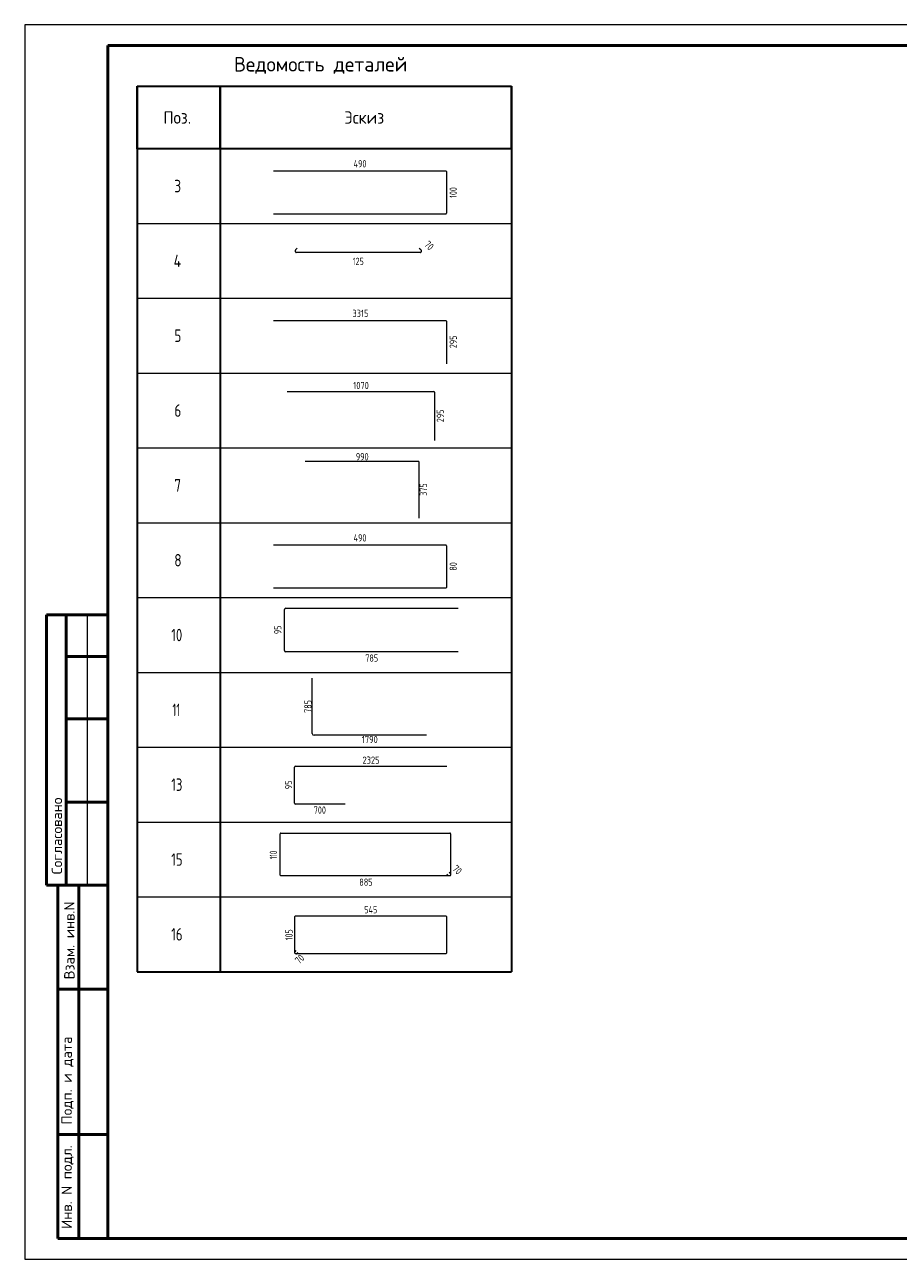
# Model space of a CAD drawing. Header units: millimetres. Extents: x -49773 to 2322955, y -3321 to 58485.
# Tile 53 of 256: x 217762 to 238762, y -997 to 28703. Entities that reach past the tile are written whole.
import ezdxf

# ---------------------------------------------------------------- set-up
doc = ezdxf.new("R2010")
doc.units = ezdxf.units.MM
doc.layers.add('Standard', color=7, linetype='Continuous', lineweight=25)
doc.styles.add('ISOCPEUR', font='txt')

msp = doc.modelspace()

# ---------------------------------------------------------------- linework, layer by layer
at = {"layer": 'Standard', "color": 7, "linetype": 'Continuous', "lineweight": 35, "transparency": 33554687}
for p, q in [((220462.6, 27220.4), (229462.6, 27220.4)), ((220462.6, 25720.4), (220462.6, 27220.4)), ((220462.6, 27220.4), (220462.6, 23920.4)), ((222462.6, 25720.4), (222462.6, 27220.4)), ((222462.6, 27220.4), (222462.6, 23920.4)), ((229462.6, 25720.4), (229462.6, 27220.4)), ((229462.6, 27220.4), (229462.6, 23920.4)), ((229462.6, 25720.4), (220462.6, 25720.4)), ((220462.6, 25420.4), (220462.6, 22120.4)), ((222462.6, 25420.4), (222462.6, 22120.4)), ((229462.6, 25420.4), (229462.6, 22120.4)), ((220462.6, 23620.4), (220462.6, 20320.4)), ((222462.6, 23620.4), (222462.6, 20320.4)), ((229462.6, 23620.4), (229462.6, 20320.4)), ((220462.6, 21820.4), (220462.6, 18520.4)), ((222462.6, 21820.4), (222462.6, 18520.4)), ((229462.6, 21820.4), (229462.6, 18520.4)), ((220462.6, 20020.4), (220462.6, 16720.4)), ((222462.6, 20020.4), (222462.6, 16720.4)), ((229462.6, 20020.4), (229462.6, 16720.4)), ((220462.6, 18220.4), (220462.6, 14920.4)), ((222462.6, 18220.4), (222462.6, 14920.4)), ((229462.6, 18220.4), (229462.6, 14920.4)), ((220462.6, 16420.4), (220462.6, 13120.4)), ((222462.6, 16420.4), (222462.6, 13120.4)), ((229462.6, 16420.4), (229462.6, 13120.4)), ((220462.6, 14620.4), (220462.6, 11320.4)), ((222462.6, 14620.4), (222462.6, 11320.4)), ((229462.6, 14620.4), (229462.6, 11320.4)), ((220462.6, 12820.4), (220462.6, 9520.4)), ((222462.6, 12820.4), (222462.6, 9520.4)), ((229462.6, 12820.4), (229462.6, 9520.4)), ((220462.6, 11020.4), (220462.6, 7720.4)), ((222462.6, 11020.4), (222462.6, 7720.4)), ((229462.6, 11020.4), (229462.6, 7720.4)), ((220462.6, 9220.4), (220462.6, 5920.4)), ((222462.6, 9220.4), (222462.6, 5920.4)), ((229462.6, 9220.4), (229462.6, 5920.4)), ((220462.6, 5920.4), (229462.6, 5920.4))]:
    msp.add_line(p, q, dxfattribs=at)
at = {"layer": 'Standard', "color": 4, "linetype": 'Continuous', "lineweight": 18, "transparency": 33554687}
for p, q in [((223743.2, 25187.4), (227882.5, 25187.4)), ((227901.7, 25168.3), (227901.7, 24166.9)), ((227882.5, 24147.8), (223743.2, 24147.8)), ((223743.2, 21587.4), (227882.5, 21587.4)), ((227901.7, 21568.3), (227901.7, 20547.8)), ((224069.9, 19879), (227599.4, 19879)), ((227615.7, 19862.6), (227615.7, 18697)), ((224500.3, 18199.6), (227226.5, 18199.6)), ((227239.1, 18187), (227239.1, 16830.2)), ((223743.2, 16187.4), (227882.5, 16187.4)), ((227901.7, 16168.3), (227901.7, 15166.9)), ((227882.5, 15147.8), (223743.2, 15147.8))]:
    msp.add_line(p, q, dxfattribs=at)
at = {"layer": 'Standard', "color": 7, "linetype": 'Continuous', "lineweight": 13, "transparency": 33554687}
for p, q in [((220462.6, 23920.4), (229462.6, 23920.4)), ((220462.6, 22120.4), (229462.6, 22120.4)), ((220462.6, 20320.4), (229462.6, 20320.4)), ((220462.6, 18520.4), (229462.6, 18520.4)), ((220462.6, 16720.4), (229462.6, 16720.4)), ((220462.6, 14920.4), (229462.6, 14920.4)), ((219261.9, 14502.8), (219261.9, 8002.8)), ((220462.6, 13120.4), (229462.6, 13120.4)), ((220462.6, 11320.4), (229462.6, 11320.4)), ((220462.6, 9520.4), (229462.6, 9520.4)), ((220462.6, 7720.4), (229462.6, 7720.4)), ((220462.6, 5920.4), (229462.6, 5920.4))]:
    msp.add_line(p, q, dxfattribs=at)
at = {"layer": 'Standard', "color": 40, "linetype": 'Continuous', "lineweight": 18, "transparency": 33554687}
for p, q in [((224271.1, 23235.4), (224271.1, 23280.7)), ((224275.8, 23292), (224314.7, 23330.9)), ((227272.6, 23219.4), (224287.1, 23219.4)), ((227245.1, 23330.9), (227283.9, 23292)), ((227288.6, 23280.7), (227288.6, 23235.4)), ((223905, 8247.2), (223905, 9239.7)), ((223920.7, 9255.4), (227985.1, 9255.4)), ((228000.8, 9239.7), (228000.8, 8244.1)), ((227966.6, 8319), (227997.1, 8288.5)), ((227988.2, 8231.5), (223920.7, 8231.5)), ((227943.8, 8235.2), (227913.3, 8265.7)), ((227988.2, 8231.5), (227952.7, 8231.5)), ((228000.8, 8279.6), (228000.8, 8244.1)), ((224256.5, 6364.2), (224256.5, 7251)), ((224270, 7264.4), (227886.6, 7264.4)), ((227900, 7251), (227900, 6366.9)), ((224256.5, 6364.2), (224256.5, 6394.6)), ((224259.7, 6402.2), (224285.8, 6428.3)), ((224297.6, 6353.5), (224267.3, 6353.5)), ((227886.6, 6353.5), (224267.3, 6353.5)), ((224331.3, 6382.7), (224305.2, 6356.6))]:
    msp.add_line(p, q, dxfattribs=at)
at = {"layer": 'Standard', "color": 5, "linetype": 'Continuous', "lineweight": 18, "true_color": 0x1c1cff, "transparency": 33554687}
for p, q in [((224006.9, 13649.2), (224006.9, 14632)), ((224037.7, 14662.8), (228184, 14662.8)), ((228184, 13618.5), (224037.7, 13618.5))]:
    msp.add_line(p, q, dxfattribs=at)
at = {"layer": 'Standard', "color": 7, "linetype": 'Continuous', "lineweight": 50, "transparency": 33554687}
for p, q in [((219761.9, 14502.8), (218288.7, 14502.8)), ((218288.7, 14502.8), (218288.7, 8002.8)), ((218288.7, 14502.8), (218288.7, 8002.8)), ((218761.9, 14502.8), (218761.9, 8002.8)), ((219761.9, 13502.8), (218761.9, 13502.8)), ((219761.9, 12002.8), (218761.9, 12002.8)), ((219761.9, 10002.8), (218761.9, 10002.8)), ((217761.9, 8002.8), (217768.1, 8002.8)), ((218288.7, 8002.8), (219761.9, 8002.8)), ((218561.9, -497.2), (218561.9, 8002.8)), ((218561.9, -497.2), (218561.9, 8002.8)), ((219061.9, -497.2), (219061.9, 8002.8)), ((218561.9, 5502.8), (219761.9, 5502.8)), ((218561.9, 2002.8), (219761.9, 2002.8)), ((219761.9, -497.2), (218561.9, -497.2))]:
    msp.add_line(p, q, dxfattribs=at)
at = {"layer": 'Standard', "color": 33, "linetype": 'Continuous', "lineweight": 18, "true_color": 0xf0a546, "transparency": 33554687}
for p, q in [((224676, 11648.3), (224676, 12981.3)), ((227422.8, 11607.8), (224716.4, 11607.8))]:
    msp.add_line(p, q, dxfattribs=at)
at = {"layer": 'Standard', "color": 211, "linetype": 'Continuous', "lineweight": 18, "true_color": 0xff54ff, "transparency": 33554687}
for p, q in [((224244.9, 9975.1), (224244.9, 10844.9)), ((224268.5, 10868.5), (227913.3, 10868.5)), ((225467.7, 9951.4), (224268.5, 9951.4))]:
    msp.add_line(p, q, dxfattribs=at)
at = {"layer": 'Standard', "color": 7, "linetype": 'Continuous', "lineweight": 13, "transparency": 33554687}
msp.add_lwpolyline([(217761.9, -997.2), (259761.9, -997.2), (259761.9, 28702.8), (217761.9, 28702.8), (217761.9, -997.2)], close=True, dxfattribs=at)
at = {"layer": 'Standard', "color": 7, "linetype": 'Continuous', "lineweight": 50, "transparency": 33554687}
msp.add_lwpolyline([(219761.9, 28202.8), (259261.9, 28202.8), (259261.9, -497.2), (219761.9, -497.2), (219761.9, 28202.8)], close=True, dxfattribs=at)
at = {"layer": 'Standard', "color": 4, "linetype": 'Continuous', "lineweight": 18, "transparency": 33554687}
for centre, radius, start, end in [((227882.5, 25168.3), 19.1, 0, 90), ((227882.5, 24166.9), 19.1, 270, 0), ((227882.5, 21568.3), 19.1, 0, 90), ((227599.4, 19862.6), 16.3, 0, 90), ((227226.5, 18187), 12.6, 0, 90), ((227882.5, 16168.3), 19.1, 0, 90), ((227882.5, 15166.9), 19.1, 270, 0)]:
    msp.add_arc(centre, radius, start, end, dxfattribs=at)
at = {"layer": 'Standard', "color": 40, "linetype": 'Continuous', "lineweight": 18, "transparency": 33554687}
for centre, radius, start, end in [((224287.1, 23280.7), 16, 135, 180), ((224287.1, 23235.4), 16, 180, 270), ((227272.6, 23235.4), 16, 270, 0), ((227272.6, 23280.7), 16, 0, 45), ((223920.7, 9239.7), 15.7, 90, 180), ((227985.1, 9239.7), 15.7, 0, 90), ((223920.7, 8247.2), 15.7, 180, 270), ((227952.7, 8244.1), 12.6, 225, 270), ((227988.2, 8244.1), 12.6, 270, 0), ((227988.2, 8244.1), 12.6, 270, 0), ((227988.2, 8279.6), 12.6, 0, 45), ((224270, 7251), 13.4, 90, 180), ((227886.6, 7251), 13.4, 0, 90), ((224267.3, 6394.6), 10.7, 135, 180), ((224267.3, 6364.2), 10.7, 180, 270), ((224267.3, 6364.2), 10.7, 180, 270), ((224297.6, 6364.2), 10.7, 270, 315), ((227886.6, 6366.9), 13.4, 270, 0)]:
    msp.add_arc(centre, radius, start, end, dxfattribs=at)
at = {"layer": 'Standard', "color": 5, "linetype": 'Continuous', "lineweight": 18, "true_color": 0x1c1cff, "transparency": 33554687}
for centre, start, end in [((224037.7, 14632), 90, 180), ((224037.7, 13649.2), 180, 270)]:
    msp.add_arc(centre, 30.8, start, end, dxfattribs=at)
at = {"layer": 'Standard', "color": 33, "linetype": 'Continuous', "lineweight": 18, "true_color": 0xf0a546, "transparency": 33554687}
msp.add_arc((224716.4, 11648.3), 40.5, 180, 270, dxfattribs=at)
at = {"layer": 'Standard', "color": 211, "linetype": 'Continuous', "lineweight": 18, "true_color": 0xff54ff, "transparency": 33554687}
for centre, start, end in [((224268.5, 10844.9), 90, 180), ((224268.5, 9975.1), 180, 270)]:
    msp.add_arc(centre, 23.6, start, end, dxfattribs=at)

# ---------------------------------------------------------------- texts
at = {"layer": 'Standard', "color": 7, "linetype": 'Continuous', "lineweight": 35, "transparency": 33554687, "insert": (222792.6, 27520.4), "char_height": 350, "width": 4509.788, "attachment_point": 7, "style": 'ISOCPEUR'}
msp.add_mtext('\\W0.98;Ведомость деталей', dxfattribs=at)
at = {"layer": 'Standard', "color": 7, "linetype": 'Continuous', "lineweight": 25, "transparency": 33554687, "char_height": 300, "attachment_point": 7, "style": 'ISOCPEUR'}
for s, insert, width in [('\\W0.92;Поз.', (221095.1, 26320.4), 872.987), ('\\W0.94;Эскиз', (225445.1, 26320.4), 1176.105), ('\\W0.78;3', (221357.6, 24670.4), 326.407), ('\\W0.80;4', (221342.6, 22870.4), 359.83), ('\\W0.78;5', (221357.6, 21070.4), 326.407), ('\\W0.78;6', (221357.6, 19270.4), 326.407), ('\\W0.78;7', (221357.6, 17470.4), 326.407), ('\\W0.78;8', (221357.6, 15670.4), 326.407), ('\\W0.75;10', (221282.6, 13870.4), 472.272), ('\\W0.62;11', (221312.6, 12070.4), 393.75), ('\\W0.75;13', (221282.6, 10270.4), 472.272), ('\\W0.75;15', (221282.6, 8470.4), 472.272), ('\\W0.75;16', (221282.6, 6670.4), 472.272)]:
    msp.add_mtext(s, dxfattribs=dict(at, insert=insert, width=width))
at = {"layer": 'Standard', "color": 7, "linetype": 'Continuous', "lineweight": 18, "transparency": 33554687, "char_height": 175, "attachment_point": 7, "style": 'ISOCPEUR'}
for s, insert, width in [('\\W0.73;490', (225668.4, 25269.6), 371.911), ('\\W0.66;125', (225646.9, 22921.9), 323.63), ('\\W0.69;3315', (225640.4, 21669.6), 424.391), ('\\W0.69;1070', (225660.8, 19936.2), 424.384), ('\\W0.73;990', (225722.7, 18223.8), 357.624), ('\\W0.73;490', (225668.4, 16269.6), 371.911), ('\\W0.73;785', (225948.5, 13378.5), 357.631), ('\\W0.69;1790', (225867.4, 11420), 424.398), ('\\W0.75;2325', (225883.1, 10922.9), 456.968), ('\\W0.73;700', (224709.3, 9722.1), 357.624), ('\\W0.73;885', (225805.9, 7988.2), 357.631), ('\\W0.73;545', (225924.3, 7325.6), 371.911)]:
    msp.add_mtext(s, dxfattribs=dict(at, insert=insert, width=width))
for s, insert, width, rotation in [('\\W0.66;100', (228150, 24534.6), 323.63, 90), ('\\W0.70;70', (227351.2, 23398), 257.04, 315), ('\\W0.73;295', (228150, 20920.6), 357.631, 90), ('\\W0.73;295', (227840.3, 19141), 357.631, 90), ('\\W0.73;375', (227432.5, 17367.9), 357.638, 90), ('\\W0.70;80', (228150, 15569.6), 257.045, 90), ('\\W0.70;95', (223932.9, 14042.6), 257.045, 90), ('\\W0.73;785', (224657.3, 12147.5), 357.631, 90), ('\\W0.70;95', (224190.6, 10312), 257.045, 90), ('\\W0.59;110', (223827.6, 8624.5), 289.643, 90), ('\\W0.70;70', (228028.3, 8379.8), 257.045, 315), ('\\W0.66;105', (224203.2, 6675.9), 323.637, 90), ('\\W0.70;70', (224363.9, 6092.4), 257.051, 45)]:
    msp.add_mtext(s, dxfattribs=dict(at, insert=insert, width=width, rotation=rotation))
at = {"layer": 'Standard', "color": 7, "linetype": 'Continuous', "lineweight": 50, "transparency": 33554687, "char_height": 250, "attachment_point": 7, "rotation": 90, "style": 'ISOCPEUR'}
for s, insert, width in [('\\A1;{\\fISOCPEUR|i0|b0;\\H250.000000;\\W1.000000;\\C7;Согласовано}\\P', (218661.9, 8264.3), 2071.875), ('\\A1;{\\fISOCPEUR|i0|b0;\\H250.000000;\\W1.000000;\\C7;Взам. инв.N}\\P', (218959.9, 5738.7), 1909.099), ('\\A1;{\\fISOCPEUR|i0|b0;\\H250.000000;\\W1.000000;\\C7;Подп. и дата}\\P', (218936.2, 2245), 2197.059), ('\\A1;{\\fISOCPEUR|i0|b0;\\H250.000000;\\W1.000000;\\C7;Инв. N подл.}\\P', (218936.2, -263.2), 2021.795)]:
    msp.add_mtext(s, dxfattribs=dict(at, insert=insert, width=width))

doc.saveas('drawing.dxf')
